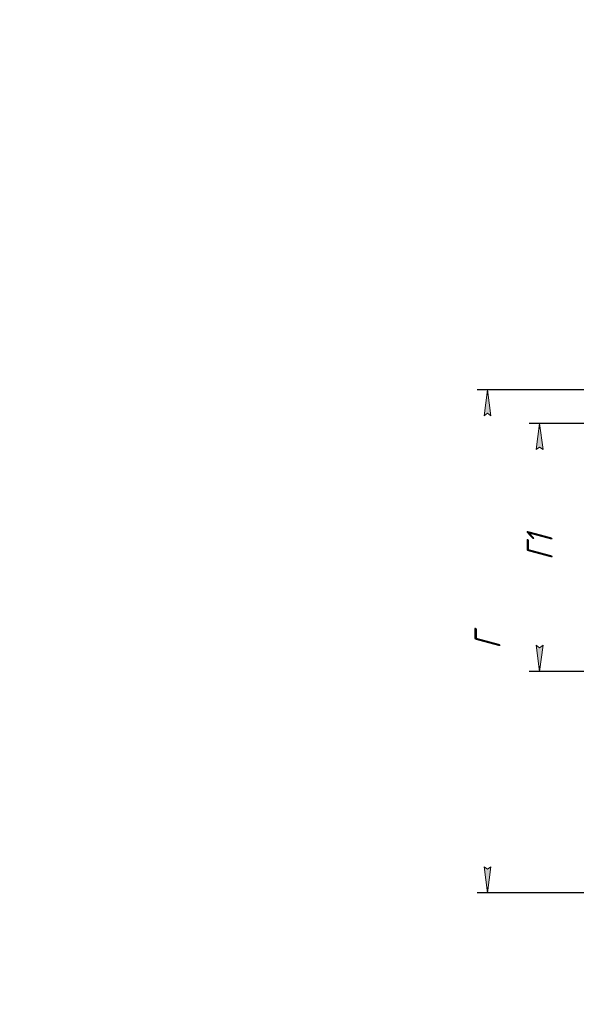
# Model space of a CAD drawing. Header units: millimetres. Extents: x 0 to 297, y 0 to 420.
# Tile 9 of 15: x 0 to 107, y 231 to 420. Entities that reach past the tile are written whole.
import ezdxf

# ---------------------------------------------------------------- set-up
doc = ezdxf.new("R2010")
doc.units = ezdxf.units.MM
doc.linetypes.add('K5LT_THIN', pattern=[0])
doc.layers.add('Системный слой', color=7, linetype='Continuous')
doc.styles.add('KDIMTEXTSTYLE', font='GOST_AU.SHX', dxfattribs={"width": 0.96, "oblique": 15, "height": 5})
doc.dimstyles.new('KDIMSTYLE (0.25)', dxfattribs={"dimtxt": 5, "dimasz": 1, "dimexe": 2, "dimexo": 0, "dimgap": 1, "dimtad": 1, "dimlfac": 4, "dimtxsty": 'KDIMTEXTSTYLE', "dimsah": 1, "dimcen": 0, "dimdle": 1, "dimadec": 0, "dimazin": 0, "dimtfac": 0.667, "dimtmove": 0, "dimatfit": 3, "dimfxl": 1, "dimtvp": 1, "dimtolj": 1, "dimtzin": 0, "dimarcsym": 0})

# ---------------------------------------------------------------- blocks, each defined once
blk = doc.blocks.new('KDIMARROW_01')
at = {"layer": 'Системный слой'}
blk.add_hatch(color=0, dxfattribs=at).paths.add_polyline_path([(-5, -0.66), (0, 0), (-5, 0.66), (-4.5, 0)])
at = {"layer": 'Системный слой', "color": 0, "linetype": 'K5LT_THIN', "lineweight": 18}
for p, q in [((-4.5, 0), (-5, 0.66)), ((-5, 0.66), (0, 0)), ((0, 0), (-5, -0.66)), ((-5, -0.66), (-4.5, 0)), ((0, 0), (-1, 0))]:
    blk.add_line(p, q, dxfattribs=at)

msp = doc.modelspace()

# ---------------------------------------------------------------- dimensions: what is measured, and where the dimension line sits
at = {"layer": 'Системный слой', "color": 7}
for base, p1, p2, location, text in [((89.6475, 349.0753), (153.3085, 252.6281), (124.835, 349.0753), (89.6475, 300.8517), '\\H5.0;\\W0.965;\\Q15;\\H5.0;\\W0.965;\\Q15;\\Q15;Г'), ((99.6475, 342.5753), (142.7475, 295.0753), (141.6359, 342.5753), (99.6475, 318.8253), '\\H5.0;\\W0.965;\\Q15;\\H5.0;\\W0.965;\\Q15;\\Q15;Г1')]:
    msp.add_linear_dim(base=base, p1=p1, p2=p2, angle=90, location=location, text=text, dimstyle='KDIMSTYLE (0.25)', override={"dimexo": 0, "dimblk1": 'KDIMARROW_01', "dimblk2": 'KDIMARROW_01', "dimse1": 0, "dimse2": 0, "dimclrt": 7, "dimtolj": 1}, dxfattribs=at).render()

doc.saveas('drawing.dxf')
